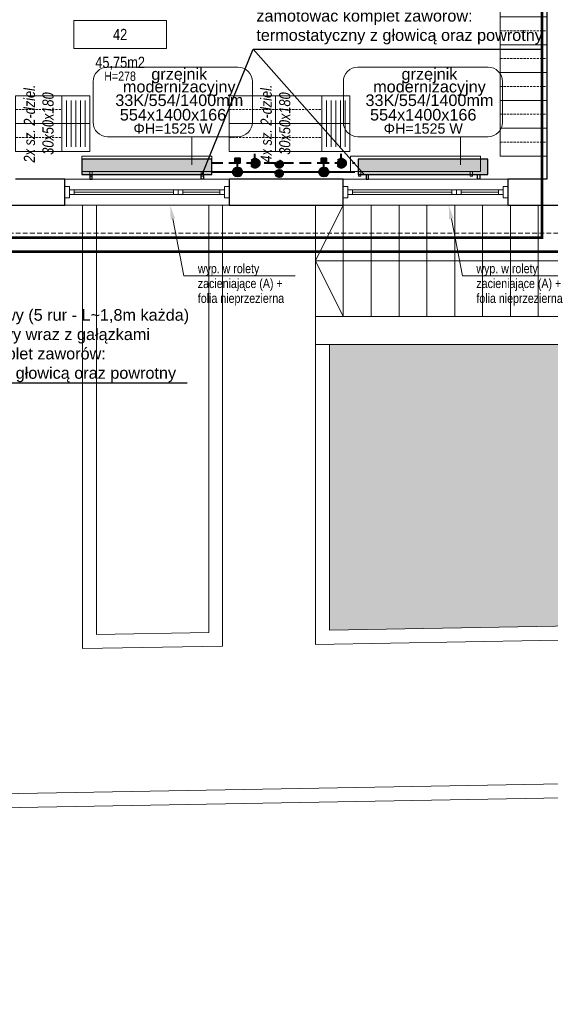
# Model space of a CAD drawing. Header units: millimetres. Extents: x 58673 to 77132, y 78327 to 116111.
# Tile 31 of 61: x 69883 to 70455, y 89828 to 90889. Entities that reach past the tile are written whole.
import ezdxf
from ezdxf import colors
from ezdxf.entities.mleader import LeaderData, LeaderLine
from ezdxf.enums import TextEntityAlignment as Align
from ezdxf.lldxf.tags import DXFTag
from ezdxf.math import Vec2, Vec3

# ---------------------------------------------------------------- set-up
doc = ezdxf.new("R2010")
doc.units = ezdxf.units.MM
doc.header["$MEASUREMENT"] = 0
for name, pattern in [('_xref_ACAD-LSN_dyspozytornia_PW_rzuty_14$0$DASHED', [19.05, 12.7, -6.35]), ('_xref_ACAD-LSN_dyspozytornia_PW_rzuty_14$0$HIDDEN2', [4.7625, 3.175, -1.5875]), ('DASHED', [19.05, 12.7, -6.35])]:
    doc.linetypes.add(name, pattern=pattern)
doc.layers.get('0').update_dxf_attribs({"lineweight": 9})
doc.layers.get('Defpoints').update_dxf_attribs({"lineweight": 9})
for name, color, linetype, lineweight in [('_xref_ACAD-LSN_dyspozytornia_PW_rzuty_14$0$A hatch', 250, 'Continuous', 5), ('_xref_ACAD-LSN_dyspozytornia_PW_rzuty_14$0$A okna wyposazenie', 250, 'Continuous', 9), ('_xref_ACAD-LSN_dyspozytornia_PW_rzuty_14$0$A okna zewnetrzne', 250, 'Continuous', 9), ('_xref_ACAD-LSN_dyspozytornia_PW_rzuty_14$0$A opis', 250, 'Continuous', 13), ('_xref_ACAD-LSN_dyspozytornia_PW_rzuty_14$0$A opis pom', 250, 'Continuous', 9), ('_xref_ACAD-LSN_dyspozytornia_PW_rzuty_14$0$A opis pom pow', 250, 'Continuous', 9), ('_xref_ACAD-LSN_dyspozytornia_PW_rzuty_14$0$A opis technologia', 250, 'Continuous', 13), ('_xref_ACAD-LSN_dyspozytornia_PW_rzuty_14$0$A widok', 250, 'Continuous', 9), ('_xref_ACAD-LSN_dyspozytornia_PW_rzuty_14$0$A widok wyżej', 250, '_xref_ACAD-LSN_dyspozytornia_PW_rzuty_14$0$DASHED', 9), ('_xref_ACAD-LSN_dyspozytornia_PW_rzuty_14$0$A wyposazenie meblowe', 250, 'Continuous', 9), ('_xref_ACAD-LSN_dyspozytornia_PW_rzuty_14$0$A zakres', 250, 'Continuous', 13), ('_xref_ACAD-LSN_dyspozytornia_PW_rzuty_14$0$A-Wall', 250, 'Continuous', 25), ('_xref_ACAD-LSN_dyspozytornia_PW_rzuty_14$0$IS grzejniki', 8, 'Continuous', 9), ('FL_co_powrót', 5, 'DASHED', 40), ('FL_co_zasilanie', 1, 'Continuous', 40), ('FL_opis_co', 7, 'Continuous', 25), ('xref', 8, 'Continuous', 9)]:
    doc.layers.add(name, color=color, linetype=linetype, lineweight=lineweight)
doc.layers.add('IS_Grzejnik_etykieta', color=7, linetype='Continuous', lineweight=5, true_color=0x000000)
doc.layers.add('IS_Grzejniki_Plan_rzut', color=7, linetype='SOLID', true_color=0x000000)
doc.styles.add('_xref_ACAD-LSN_dyspozytornia_PW_rzuty_14$0$Standard', font='ARIALN.TTF')
doc.styles.add('_xref_ACAD-LSN_dyspozytornia_PW_rzuty_14$0$STYL ASA', font='ARIALN.TTF')
doc.styles.add('Arial_____', font='arial.ttf')
doc.styles.get("Standard").update_dxf_attribs({"font": 'arial.ttf'})
tags = doc.linetypes.add('SOLID', pattern=[10, 10, 0]).pattern_tags.tags
tags[6:7] = [DXFTag(74, 4), DXFTag(75, 0), DXFTag(340, '0'), DXFTag(46, 0.0), DXFTag(50, 0.0), DXFTag(44, 0.0), DXFTag(45, 0.0)]
tags[4:5] = [DXFTag(74, 4), DXFTag(75, 0), DXFTag(340, '0'), DXFTag(46, 0.0), DXFTag(50, 0.0), DXFTag(44, 0.0), DXFTag(45, 0.0)]
doc.dimstyles.get("Standard").update_dxf_attribs({"dimtxt": 0.18, "dimasz": 0.18, "dimexe": 0.18, "dimexo": 0.0625, "dimgap": 0.09, "dimtad": 0, "dimtih": 1, "dimtoh": 1, "dimdec": 4, "dimzin": 0, "dimdsep": 46, "dimtxsty": 'Standard', "dimcen": 0.09, "dimadec": 0, "dimazin": 0, "dimtfac": 1, "dimtdec": 4, "dimtofl": 0, "dimtmove": 0, "dimatfit": 3, "dimfxl": 1, "dimtolj": 1, "dimtzin": 0, "dimarcsym": 0})

# ---------------------------------------------------------------- blocks, each defined once
blk = doc.blocks.new('_xref_ACAD-LSN_dyspozytornia_PW_rzuty_14$0$szafka dwudzielna 30x50x180')
blk.add_lwpolyline([(25, 15), (-25, 15), (-25, -15), (25, -15)], close=True)
at = {"linetype": '_xref_ACAD-LSN_dyspozytornia_PW_rzuty_14$0$HIDDEN2', "lineweight": 9, "ltscale": 0.75}
blk.add_lwpolyline([(-25, 0), (25, 0)], dxfattribs=at)
blk = doc.blocks.new('*U3967')
at = {"layer": '_xref_ACAD-LSN_dyspozytornia_PW_rzuty_14$0$A wyposazenie meblowe', "xscale": -1, "rotation": 90}
blk.add_blockref('_xref_ACAD-LSN_dyspozytornia_PW_rzuty_14$0$szafka dwudzielna 30x50x180', (0, 0), dxfattribs=at)
blk = doc.blocks.new('*U3968')
at = {"color": 0, "linetype": 'ByBlock', "lineweight": -2, "transparency": 16777216}
for p in [(0, 0), (30, 0)]:
    blk.add_blockref('*U3967', p, dxfattribs=at)
blk = doc.blocks.new('*U3969')
at = {"layer": '_xref_ACAD-LSN_dyspozytornia_PW_rzuty_14$0$A wyposazenie meblowe', "xscale": -1, "rotation": 90}
blk.add_blockref('_xref_ACAD-LSN_dyspozytornia_PW_rzuty_14$0$szafka dwudzielna 30x50x180', (0, 0), dxfattribs=at)
blk = doc.blocks.new('*U3970')
at = {"color": 0, "linetype": 'ByBlock', "lineweight": -2, "transparency": 16777216}
for p in [(0, 50), (30, 50), (0, 0), (30, 0)]:
    blk.add_blockref('*U3969', p, dxfattribs=at)
blk = doc.blocks.new('*U3977')
at = {"layer": '_xref_ACAD-LSN_dyspozytornia_PW_rzuty_14$0$A wyposazenie meblowe', "xscale": -1, "rotation": 90}
blk.add_blockref('_xref_ACAD-LSN_dyspozytornia_PW_rzuty_14$0$szafka dwudzielna 30x50x180', (0, 0), dxfattribs=at)
blk = doc.blocks.new('*U3978')
at = {"color": 0, "linetype": 'ByBlock', "lineweight": -2, "transparency": 16777216}
for p in [(0, 0), (30, 0), (60, 0), (90, 0), (120, 0), (150, 0), (180, 0), (210, 0), (240, 0), (270, 0), (300, 0), (330, 0), (360, 0), (390, 0), (420, 0), (450, 0)]:
    blk.add_blockref('*U3977', p, dxfattribs=at)
blk = doc.blocks.new('_xref_ACAD-LSN_dyspozytornia_PW_rzuty_14$0$lawka2')
blk.add_lwpolyline([(-30, 0), (30, 0), (30, 30), (-30, 30)], close=True)
at = {"lineweight": 9}
for points in [[(-25, 25), (25, 25)], [(-25, 20), (25, 20)], [(-25, 15), (25, 15)], [(-25, 10), (25, 10)], [(-25, 5), (25, 5)]]:
    blk.add_lwpolyline(points, dxfattribs=at)
at = {"layer": 'Defpoints'}
for points in [[(-30, 30), (0, 30), (0, 0), (-30, 0)], [(0, 30), (30, 30), (30, 0), (0, 0)]]:
    blk.add_lwpolyline(points, close=True, dxfattribs=at)
blk = doc.blocks.new('_xref_ACAD-LSN_dyspozytornia_PW_rzuty_14$0$blok do okna')
for points in [[(28.5, 2.5), (33.5, 2.5), (33.5, -2.5), (28.5, -2.5)], [(33.5, 2.5), (38.5, 2.5), (38.5, -2.5), (33.5, -2.5)]]:
    blk.add_lwpolyline(points, close=True)
for points in [[(-78.5, 0), (28.5, 0)], [(38.5, 0), (78.5, 0)]]:
    blk.add_lwpolyline(points)
blk = doc.blocks.new('_xref_ACAD-LSN_dyspozytornia_PW_rzuty_14$0$tag wn')
blk.add_lwpolyline([(-25, -7.5), (25, -7.5), (25, 7.5), (-25, 7.5)], close=True)
at = {"style": '_xref_ACAD-LSN_dyspozytornia_PW_rzuty_14$0$STYL ASA'}
blk.add_attdef('ROOM:NO', text='', height=6, dxfattribs=at).set_placement((0, 0), align=Align.MIDDLE_CENTER)
at = {"layer": '_xref_ACAD-LSN_dyspozytornia_PW_rzuty_14$0$A opis pom pow', "style": '_xref_ACAD-LSN_dyspozytornia_PW_rzuty_14$0$STYL ASA'}
blk.add_attdef('ROOM:AREA', text='', height=6, dxfattribs=at).set_placement((0, -15), align=Align.MIDDLE_CENTER)
blk = doc.blocks.new('zawór ts')
h = blk.add_hatch(color=256)
h.paths.add_polyline_path([(5, 0, 1), (-5, 0)])
edge = h.paths.add_edge_path()
edge.add_spline(control_points=[(-3.2, -3.8), (-1.1, -3.8), (1.1, -3.8), (3.2, -3.8)], knot_values=[0.691218, 0.691218, 0.691218, 0.691218, 0.820959, 0.820959, 0.820959, 0.820959], degree=3, periodic=0)
edge.add_arc((0, 0), 5, 310.1859, 360)
edge.add_line((5, 0), (-5, 0))
edge.add_arc((0, 0), 5, 180, 229.8141)
edge = h.paths.add_edge_path()
edge.add_spline(control_points=[(3.2, -3.8), (1.1, -3.8), (-1.1, -3.8), (-3.2, -3.8)], knot_values=[0.691218, 0.691218, 0.691218, 0.691218, 0.820959, 0.820959, 0.820959, 0.820959], degree=3, periodic=0)
edge.add_arc((0, 0), 5, 229.8141, 270)
edge.add_arc((0, 0), 5, 270, 310.1859)
blk.add_hatch(color=256).paths.add_polyline_path([(2.5, -15), (2.5, -10), (-2.5, -10), (-2.5, -15)])
at = {"linetype": 'ByBlock', "lineweight": -2}
blk.add_lwpolyline([(2.5, -10), (2.5, -15), (-2.5, -15), (-2.5, -10)], close=True, dxfattribs=at)
blk.add_polyline3d([(0, -5, 0), (0, -10, 0)], dxfattribs=at)
blk.add_circle((0, 0), 5, dxfattribs=at)
blk = doc.blocks.new('zawór p')
at = {"linetype": 'ByBlock', "lineweight": -2}
h = blk.add_hatch(color=256, dxfattribs=at)
h.paths.add_polyline_path([(-4.9, 0.8), (4.9, 0.8, 0.366406), (0, 5, 0.366406)])
h.paths.add_polyline_path([(5, -0.4), (-5, -0.4, 0.919375)])
h.paths.add_polyline_path([(5, 0, 0.041508), (4.9, 0.8), (-4.9, 0.8, 0.062557), (-5, -0.4), (5, -0.4, 0.020994)])
blk.add_polyline3d([(0, 5, 0), (0, 10, 0)], dxfattribs=at)
blk.add_circle((0, 0), 5, dxfattribs=at)
blk = doc.blocks.new('_xref_ACAD-LSN_dyspozytornia_PW_rzuty_14')
at = {"layer": '_xref_ACAD-LSN_dyspozytornia_PW_rzuty_14$0$A hatch', "transparency": 33554495}
h = blk.add_hatch(dxfattribs=at)
h.set_pattern_fill('GRASS', color=256, scale=4)
h.set_pattern_definition([(90, (0, 0), (-71.84205, 71.84205), [19.05, -124.6341]), (45, (0, 0), (-71.84205, 71.84205), [19.05, -82.55]), (135, (0, 0), (-71.84205, -71.84205), [19.05, -82.55])])
edge = h.paths.add_edge_path()
edge.add_spline(control_points=[(73831.5, 88934.7), (73821.4, 88950.9), (73811.2, 88967.1), (73777.9, 89019.7), (73754.3, 89055.7), (73718.4, 89105.4), (73707.4, 89120), (73684.5, 89148.7), (73672.7, 89162.8), (73654.4, 89183.4), (73648.1, 89190.1), (73632.7, 89206.4), (73623.4, 89215.8), (73602.5, 89235.9), (73590.9, 89246.5), (73522.6, 89306.1), (73459.4, 89350), (73322.2, 89426.9), (73248.2, 89459.9), (73070, 89523.2), (72963.1, 89549.8), (72743.3, 89584.7), (72630.3, 89593.1), (72404.9, 89591.7), (72292.4, 89581.9), (72113.1, 89551), (72044.1, 89535), (71910.9, 89495.5), (71846.7, 89472), (71725, 89417.5), (71667.5, 89386.5), (71560.8, 89317.1), (71511.7, 89278.7), (71449.3, 89219.1), (71431.8, 89201), (71407, 89172.8), (71399, 89163.2), (71383.4, 89143.8), (71375.9, 89133.9), (71359, 89110.8), (71349.9, 89097.5), (71316.2, 89045.2), (71294.2, 89004.5), (71248.1, 88905.3), (71225.8, 88845.3), (71186.7, 88721.6), (71169.7, 88657.8), (71142.4, 88545.8), (71131.5, 88498.1), (71120.5, 88450.3)], knot_values=[0, 0, 0, 0, 57.207065, 57.207065, 187.181956, 187.181956, 242.95388, 242.95388, 298.725803, 298.725803, 326.611765, 326.611765, 366.532108, 366.532108, 413.640335, 413.640335, 636.601339, 636.601339, 859.562342, 859.562342, 1147.4948, 1147.4948, 1435.427258, 1435.427258, 1723.359715, 1723.359715, 1909.892427, 1909.892427, 2096.425139, 2096.425139, 2282.95785, 2282.95785, 2469.490562, 2469.490562, 2547.228377, 2547.228377, 2586.097284, 2586.097284, 2624.966192, 2624.966192, 2675.594063, 2675.594063, 2819.436148, 2819.436148, 3012.724073, 3012.724073, 3206.011998, 3206.011998, 3347.114496, 3347.114496, 3347.114496, 3347.114496], degree=3, periodic=0)
edge.add_line((71120.5, 88450.3), (73831.5, 88934.7))
h.paths.add_polyline_path([(69699.2, 89521.8), (65252.1, 89442.8), (65252.1, 88327.2), (70701.7, 88327.2), (70701.7, 88536.9, 0.419422)])
h.paths.add_polyline_path([(66521.6, 90689.2), (65352.7, 90689.2), (65352.7, 90659.2), (65323.2, 90659.2), (65323.2, 90689.2), (65229.9, 90689.2), (65239.6, 90142.7), (66521.6, 90165.5)])
edge = h.paths.add_edge_path()
edge.add_line((67744.6, 90689.2), (68718.7, 90689.2))
edge.add_line((68718.7, 90689.2), (68718.7, 90265.3))
edge.add_arc((68483.7, 90265.3), 235, -15.0402, 0, ccw=False)
edge.add_line((68710.7, 90204.3), (67744.6, 90187.2))
edge.add_line((67744.6, 90187.2), (67744.6, 90689.2))
edge = h.paths.add_edge_path()
edge.add_line((69340.2, 90689.2), (69815.7, 90689.2))
edge.add_line((69815.7, 90689.2), (69815.7, 90223.9))
edge.add_line((69815.7, 90223.9), (69350.6, 90215.7))
edge.add_arc((69575.2, 90284.7), 235, 180, 197.0741, ccw=False)
edge.add_line((69340.2, 90284.7), (69340.2, 90689.2))
edge = h.paths.add_edge_path()
edge.add_line((70216.7, 90539.2), (71051.7, 90539.2))
edge.add_line((71051.7, 90539.2), (71051.7, 90689.2))
edge.add_line((71051.7, 90689.2), (71234.7, 90689.2))
edge.add_line((71234.7, 90689.2), (71234.7, 90313))
edge.add_arc((71169.7, 90313), 65, 271.0169, 360, ccw=False)
edge.add_line((71170.8, 90248), (70216.7, 90231.1))
edge.add_line((70216.7, 90231.1), (70216.7, 90539.2))
edge = h.paths.add_edge_path()
edge.add_line((72662.7, 90689.2), (72890.7, 90689.2))
edge.add_line((72890.7, 90689.2), (72890.7, 90659.2))
edge.add_line((72890.7, 90659.2), (72903.7, 90659.2))
edge.add_line((72903.7, 90659.2), (72901.8, 90108.7))
edge.add_arc((72897.7, 90343.7), 235, 180, 271.0169, ccw=False)
edge.add_line((72662.7, 90343.7), (72662.7, 90689.2))
at = {"layer": '_xref_ACAD-LSN_dyspozytornia_PW_rzuty_14$0$A hatch'}
for points in [[(69325.2, 90689.2), (69325.2, 90284.7, 0.419422), (69579.7, 90034.7), (71174.1, 90063, 0.409025), (71419.7, 90313), (71419.7, 90689.2)], [(69340.2, 90689.2), (69340.2, 90284.7, 0.419422), (69579.4, 90049.7), (71173.9, 90078, 0.409025), (71404.7, 90313), (71404.7, 90689.2)], [(70201.7, 90689.2), (70201.7, 90215.8), (71171.1, 90233, 0.409025), (71249.7, 90313), (71249.7, 90689.2)], [(70216.7, 90539.2), (70216.7, 90231.1), (71170.8, 90248, 0.409025), (71234.7, 90313), (71234.7, 90689.2)]]:
    blk.add_lwpolyline(points, format="xyb", dxfattribs=at)
for points in [[(69950.7, 90689.2), (69950.7, 90211.3), (70101.7, 90214), (70101.7, 90689.2)], [(69965.7, 90689.2), (69965.7, 90226.6), (70086.7, 90228.7), (70086.7, 90689.2)]]:
    blk.add_lwpolyline(points, dxfattribs=at)
at = {"layer": '_xref_ACAD-LSN_dyspozytornia_PW_rzuty_14$0$A okna zewnetrzne', "linetype": 'Continuous', "lineweight": 9}
for p, q in [((69931.7, 90717.2), (70108.7, 90717.2)), ((70231.7, 90717.2), (70408.7, 90717.2)), ((69941.7, 90700.7), (69941.7, 90705.7)), ((70098.7, 90700.7), (70098.7, 90705.7)), ((70241.7, 90700.7), (70241.7, 90705.7)), ((70398.7, 90700.7), (70398.7, 90705.7)), ((69931.7, 90689.2), (70108.7, 90689.2)), ((70231.7, 90689.2), (70408.7, 90689.2))]:
    blk.add_line(p, q, dxfattribs=at)
for points in [[(69936.7, 90709.2), (69931.7, 90709.2), (69931.7, 90697.2), (69936.7, 90697.2)], [(69936.7, 90700.7), (69936.7, 90705.7), (70103.7, 90705.7), (70103.7, 90700.7)], [(70103.7, 90709.2), (70108.7, 90709.2), (70108.7, 90697.2), (70103.7, 90697.2)], [(70236.7, 90709.2), (70231.7, 90709.2), (70231.7, 90697.2), (70236.7, 90697.2)], [(70236.7, 90700.7), (70236.7, 90705.7), (70403.7, 90705.7), (70403.7, 90700.7)], [(70403.7, 90709.2), (70408.7, 90709.2), (70408.7, 90697.2), (70403.7, 90697.2)]]:
    blk.add_lwpolyline(points, close=True, dxfattribs=at)
at = {"layer": '_xref_ACAD-LSN_dyspozytornia_PW_rzuty_14$0$A widok'}
for points in [[(70231.7, 90689.2), (70201.7, 90689.2), (70201.7, 90569.2), (70231.7, 90569.2)], [(70261.7, 90689.2), (70231.7, 90689.2), (70231.7, 90569.2), (70261.7, 90569.2)], [(70291.7, 90689.2), (70261.7, 90689.2), (70261.7, 90569.2), (70291.7, 90569.2)], [(70321.7, 90689.2), (70291.7, 90689.2), (70291.7, 90569.2), (70321.7, 90569.2)], [(70351.7, 90689.2), (70321.7, 90689.2), (70321.7, 90569.2), (70351.7, 90569.2)], [(70381.7, 90689.2), (70351.7, 90689.2), (70351.7, 90569.2), (70381.7, 90569.2)], [(70411.7, 90689.2), (70381.7, 90689.2), (70381.7, 90569.2), (70411.7, 90569.2)], [(70441.7, 90689.2), (70411.7, 90689.2), (70411.7, 90569.2), (70441.7, 90569.2)], [(70471.7, 90689.2), (70441.7, 90689.2), (70441.7, 90569.2), (70471.7, 90569.2)]]:
    blk.add_lwpolyline(points, close=True, dxfattribs=at)
for points in [[(71021.7, 90689.2), (71021.7, 90569.2), (70201.7, 90569.2), (70201.7, 90539.2), (71051.7, 90539.2), (71051.7, 90689.2)], [(70231.7, 90689.2), (70201.7, 90629.2), (70231.7, 90569.2)], [(70771.7, 90629.2), (70201.7, 90629.2)]]:
    blk.add_lwpolyline(points, dxfattribs=at)
at = {"layer": '_xref_ACAD-LSN_dyspozytornia_PW_rzuty_14$0$A widok wyżej', "linetype": '_xref_ACAD-LSN_dyspozytornia_PW_rzuty_14$0$DASHED', "lineweight": 9, "ltscale": 0.2}
for p, q in [((70108.7, 90717.2), (69931.7, 90717.2)), ((70408.7, 90717.2), (70231.7, 90717.2)), ((69931.7, 90689.2), (70108.7, 90689.2)), ((70231.7, 90689.2), (70408.7, 90689.2))]:
    blk.add_line(p, q, dxfattribs=at)
at = {"layer": '_xref_ACAD-LSN_dyspozytornia_PW_rzuty_14$0$A widok wyżej', "ltscale": 0.4}
blk.add_lwpolyline([(65352.7, 90659.2), (72855.7, 90659.2)], dxfattribs=at)
at = {"layer": '_xref_ACAD-LSN_dyspozytornia_PW_rzuty_14$0$A zakres', "linetype": '_xref_ACAD-LSN_dyspozytornia_PW_rzuty_14$0$DASHED', "transparency": 33554623, "const_width": 3}
for points in [[(67446.2, 92031.2), (67446.2, 90639.2), (72869.7, 90639.2), (72869.7, 92031.2)], [(68277.9, 92016.2), (68277.9, 91474.5), (68277.9, 91474.5), (68277.9, 91223.5), (68661.7, 91223.5), (68661.7, 90654.2), (70445.7, 90654.2), (70445.7, 91264), (70078.7, 91264), (70078.7, 91463.2), (69842.7, 91463.2), (69842.7, 92016.2)]]:
    blk.add_lwpolyline(points, close=True, dxfattribs=at)
at = {"layer": '_xref_ACAD-LSN_dyspozytornia_PW_rzuty_14$0$A-Wall', "linetype": 'Continuous', "lineweight": 25}
for p, q in [((70450.7, 91222.2), (70450.7, 90717.2)), ((69931.7, 90717.2), (69878.7, 90717.2)), ((69931.7, 90689.2), (69931.7, 90717.2)), ((70108.7, 90717.2), (70108.7, 90689.2)), ((70231.7, 90717.2), (70108.7, 90717.2)), ((70231.7, 90689.2), (70231.7, 90717.2)), ((70408.7, 90717.2), (70408.7, 90689.2)), ((70450.7, 90717.2), (70408.7, 90717.2)), ((69808.7, 90689.2), (69931.7, 90689.2)), ((70108.7, 90689.2), (70231.7, 90689.2)), ((70408.7, 90689.2), (70528.7, 90689.2))]:
    blk.add_line(p, q, dxfattribs=at)
at = {"layer": '_xref_ACAD-LSN_dyspozytornia_PW_rzuty_14$0$IS grzejniki'}
for p, q in [((70089.9, 90742.2), (69949.9, 90742.2)), ((69949.9, 90742.2), (69949.9, 90725.6)), ((70089.9, 90725.6), (70089.9, 90742.2)), ((70379.5, 90742.2), (70239.5, 90742.2)), ((70239.5, 90742.2), (70239.5, 90725.6)), ((70379.5, 90725.6), (70379.5, 90742.2)), ((69949.9, 90725.6), (70089.9, 90725.6)), ((69958.7, 90725.6), (69958.7, 90720.6)), ((69961.2, 90720.6), (69961.2, 90725.6)), ((70078.7, 90720.6), (70078.7, 90725.6)), ((70081.2, 90725.6), (70081.2, 90720.6)), ((70239.5, 90725.6), (70379.5, 90725.6)), ((70248.2, 90725.6), (70248.2, 90720.6)), ((70250.7, 90720.6), (70250.7, 90725.6)), ((70368.2, 90720.6), (70368.2, 90725.6)), ((70370.7, 90725.6), (70370.7, 90720.6)), ((69958.7, 90720.6), (69961.2, 90720.6)), ((70081.2, 90720.6), (70078.7, 90720.6)), ((70248.2, 90720.6), (70250.7, 90720.6)), ((70370.7, 90720.6), (70368.2, 90720.6))]:
    blk.add_line(p, q, dxfattribs=at)
at = {"rotation": 90.00000000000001}
for name, p in [('*U3978', (70425.7, 90757.2)), ('*U3968', (69903.7, 90762.2)), ('*U3970', (70183.7, 90762.2))]:
    blk.add_blockref(name, p, dxfattribs=at)
at = {"layer": '_xref_ACAD-LSN_dyspozytornia_PW_rzuty_14$0$A okna zewnetrzne', "linetype": 'Continuous', "lineweight": 9, "extrusion": (0, 0, -1), "zscale": -1, "rotation": 180}
for p in [(-70020.2, 90703.2), (-70320.2, 90703.2)]:
    blk.add_blockref('_xref_ACAD-LSN_dyspozytornia_PW_rzuty_14$0$blok do okna', p, dxfattribs=at)
at = {"layer": '_xref_ACAD-LSN_dyspozytornia_PW_rzuty_14$0$A opis pom', "linetype": 'Continuous', "lineweight": 9, "xscale": 2, "yscale": 2, "zscale": 2}
blk.add_blockref('_xref_ACAD-LSN_dyspozytornia_PW_rzuty_14$0$tag wn', (69991.3, 90873.2), dxfattribs=at).add_auto_attribs({'ROOM:NO': '42', 'ROOM:AREA': '45,75m2'})
at = {"layer": '_xref_ACAD-LSN_dyspozytornia_PW_rzuty_14$0$A wyposazenie meblowe', "rotation": 90.00000000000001}
for p in [(69958.7, 90777.2), (70238.7, 90777.2)]:
    blk.add_blockref('_xref_ACAD-LSN_dyspozytornia_PW_rzuty_14$0$lawka2', p, dxfattribs=at)
at = {"layer": '_xref_ACAD-LSN_dyspozytornia_PW_rzuty_14$0$A opis', "linetype": 'Continuous', "lineweight": 9, "insert": (69991.3, 90828.2), "char_height": 10, "attachment_point": 5, "style": '_xref_ACAD-LSN_dyspozytornia_PW_rzuty_14$0$Standard'}
blk.add_mtext_dynamic_manual_height_columns('\\A1;\\pxqc;H=278', width=72.748, gutter_width=1, heights=[0], dxfattribs=at)
at = {"layer": '_xref_ACAD-LSN_dyspozytornia_PW_rzuty_14$0$A opis technologia', "char_height": 12, "attachment_point": 5, "rotation": 90, "style": '_xref_ACAD-LSN_dyspozytornia_PW_rzuty_14$0$STYL ASA'}
for s, insert in [('\\pxqc;{\\fArial Narrow|b0|i1|c238|p34;2x sz. 2-dziel. 30x50x180}', (69903.7, 90777.2)), ('{\\fArial Narrow|b0|i1|c238|p34;4x sz. 2-dziel. 30x50x180}', (70158.7, 90777.2))]:
    blk.add_mtext_dynamic_manual_height_columns(s, width=141.308, gutter_width=1, heights=[0], dxfattribs=dict(at, insert=insert))
at = {"layer": '_xref_ACAD-LSN_dyspozytornia_PW_rzuty_14$0$A okna wyposazenie', "linetype": 'Continuous', "lineweight": 9}
ml = blk.add_multileader_mtext('Standard', dxfattribs=at)
ml.set_content('wyp. w rolety zacieniające (A) + folia nieprzezierna', color=256, style='_xref_ACAD-LSN_dyspozytornia_PW_rzuty_14$0$STYL ASA')
ml.set_leader_properties()
ml.build(insert=Vec2(0, 0))
ml.multileader.update_dxf_attribs({"text_left_attachment_type": 6, "text_right_attachment_type": 6, "dogleg_length": 3, "arrow_head_size": 15})
ctx = ml.context
ctx.base_point, ctx.char_height, ctx.arrow_head_size, ctx.landing_gap_size, ctx.plane_origin = Vec3(70065, 90613.1), 10, 15, 10, Vec3(69780.8, 90119.7)
ctx.left_attachment, ctx.right_attachment = 6, 6
notes = []
notes.append((ctx, [(0, (1, 1, 0), (70060, 90613.1), (1, 0), 4.99, [(0, [(70045.2, 90689.2)], 0, [])])]))
ctx.mtext.insert, ctx.mtext.width, ctx.mtext.line_spacing_factor, ctx.mtext.flow_direction = Vec3(70075, 90625.9), 103.629, 0.96, 5
ml = blk.add_multileader_mtext('Standard', dxfattribs=at)
ml.set_content('wyp. w rolety zacieniające (A) + folia nieprzezierna', color=256, style='_xref_ACAD-LSN_dyspozytornia_PW_rzuty_14$0$STYL ASA')
ml.set_leader_properties()
ml.build(insert=Vec2(0, 0))
ml.multileader.update_dxf_attribs({"text_left_attachment_type": 6, "text_right_attachment_type": 6, "dogleg_length": 3, "arrow_head_size": 15})
ctx = ml.context
ctx.base_point, ctx.char_height, ctx.arrow_head_size, ctx.landing_gap_size, ctx.plane_origin = Vec3(70365, 90613.1), 10, 15, 10, Vec3(70080.8, 90119.7)
ctx.left_attachment, ctx.right_attachment = 6, 6
notes.append((ctx, [(0, (1, 1, 0), (70360, 90613.1), (1, 0), 4.99, [(0, [(70345.2, 90689.2)], 0, [])])]))
ctx.mtext.insert, ctx.mtext.width, ctx.mtext.line_spacing_factor, ctx.mtext.flow_direction = Vec3(70375, 90625.9), 103.629, 0.96, 5
for ctx, leaders in notes:
    for number, flags, end, landing, length, lines in leaders:
        leader = LeaderData()
        leader.index, (leader.has_last_leader_line, leader.has_dogleg_vector, leader.attachment_direction) = number, flags
        leader.last_leader_point, leader.dogleg_vector, leader.dogleg_length = Vec3(end), Vec3(landing), length
        for number, points, colour, breaks in lines:
            line = LeaderLine()
            line.index, line.vertices, line.color, line.breaks = number, Vec3.list(points), colors.encode_raw_color(colour), breaks
            leader.lines.append(line)
        ctx.leaders.append(leader)

msp = doc.modelspace()

# ---------------------------------------------------------------- block references
at = {"layer": 'xref'}
msp.add_blockref('_xref_ACAD-LSN_dyspozytornia_PW_rzuty_14', (0, 0), dxfattribs=at)

# ---------------------------------------------------------------- next in the draw order: hatches: boundary and pattern name
at = {"layer": 'FL_co_powrót'}
msp.add_hatch(color=256, dxfattribs=at).paths.add_polyline_path([(70166.685, 90733.407, -1), (70158.685, 90733.407, -1)])
at = {"layer": 'FL_co_zasilanie'}
msp.add_hatch(color=256, dxfattribs=at).paths.add_polyline_path([(70166.685, 90723.407, -1), (70158.685, 90723.407, -1)])
at = {"layer": 'IS_Grzejniki_Plan_rzut'}
for points in [[(69949.91, 90722.22), (70089.91, 90722.22), (70089.91, 90738.82), (69949.91, 90738.82)], [(70247.5, 90722.22), (70387.5, 90722.22), (70387.5, 90738.82), (70247.5, 90738.82)]]:
    msp.add_hatch(color=8, dxfattribs=at).paths.add_polyline_path(points)

# ---------------------------------------------------------------- next in the draw order: linework, layer by layer
at = {"layer": 'FL_co_powrót'}
msp.add_line((70089.274, 90735), (70244, 90735), dxfattribs=at)
msp.add_circle((70162.685, 90733.407), 4, dxfattribs=at)
at = {"layer": 'FL_co_zasilanie'}
msp.add_line((70089.9, 90725), (70244, 90725), dxfattribs=at)
msp.add_circle((70162.685, 90723.407), 4, dxfattribs=at)
at = {"layer": 'FL_opis_co'}
msp.add_line((70134.525, 90857.375), (70254.104, 90722.22), dxfattribs=at)
at = {"layer": 'IS_Grzejnik_etykieta'}
for p, q in [((70068.573, 90732.72), (70068.573, 90762.911)), ((70357.86, 90732.72), (70357.86, 90762.911))]:
    msp.add_line(p, q, dxfattribs=at)
for points in [[(69977.86, 90762.911), (70118.073, 90762.911, 0.41421356), (70133.698, 90778.536), (70133.698, 90822.374, 0.41421356), (70118.073, 90837.999), (69977.86, 90837.999, 0.41421356), (69962.235, 90822.374), (69962.235, 90778.536, 0.41421356)], [(70247.36, 90762.911), (70387.573, 90762.911, 0.41421356), (70403.198, 90778.536), (70403.198, 90822.374, 0.41421356), (70387.573, 90837.999), (70247.36, 90837.999, 0.41421356), (70231.735, 90822.374), (70231.735, 90778.536, 0.41421356)]]:
    msp.add_lwpolyline(points, format="xyb", close=True, dxfattribs=at)
at = {"layer": 'IS_Grzejniki_Plan_rzut', "lineweight": 30}
for p, q in [((70089.91, 90738.82), (69949.91, 90738.82)), ((69949.91, 90738.82), (69949.91, 90722.22)), ((70089.91, 90722.22), (70089.91, 90738.82)), ((70387.5, 90738.82), (70247.5, 90738.82)), ((70247.5, 90738.82), (70247.5, 90722.22)), ((70387.5, 90722.22), (70387.5, 90738.82)), ((69949.91, 90722.22), (70089.91, 90722.22)), ((69949.91, 90722.22), (69949.91, 90722.22)), ((69958.66, 90722.22), (69958.66, 90717.22)), ((69958.66, 90717.22), (69961.16, 90717.22)), ((69961.16, 90717.22), (69961.16, 90722.22)), ((70078.66, 90717.22), (70078.66, 90722.22)), ((70081.16, 90717.22), (70078.66, 90717.22)), ((70081.16, 90722.22), (70081.16, 90717.22)), ((70247.5, 90722.22), (70387.5, 90722.22)), ((70247.5, 90722.22), (70247.5, 90722.22)), ((70256.25, 90722.22), (70256.25, 90717.22)), ((70256.25, 90717.22), (70258.75, 90717.22)), ((70258.75, 90717.22), (70258.75, 90722.22)), ((70376.25, 90717.22), (70376.25, 90722.22)), ((70378.75, 90717.22), (70376.25, 90717.22)), ((70378.75, 90722.22), (70378.75, 90717.22))]:
    msp.add_line(p, q, dxfattribs=at)

# ---------------------------------------------------------------- next in the draw order: block references
at = {"layer": 'FL_co_powrót'}
for p in [(70136.535, 90734.47), (70229.535, 90734.47)]:
    msp.add_blockref('zawór p', p, dxfattribs=at)
at = {"layer": 'FL_co_zasilanie', "rotation": 180}
for p in [(70117.809, 90725), (70210.809, 90725)]:
    msp.add_blockref('zawór ts', p, dxfattribs=at)

# ---------------------------------------------------------------- next in the draw order: texts
at = {"layer": 'FL_opis_co', "char_height": 12.5, "attachment_point": 7}
for s, insert in [('\\fArial|b0|i0|c238;ist. grzejnik z rur ożebrowowanych \\Ptypu favier (2 rury - L~1,5m każda) \\Pwymienić na nowy wraz z gałązkami \\Pzamotować komplet zaworów: \\Ptermostatyczny z głowicą oraz powrotny', (70138, 90862.5)), ('\\fArial|b0|i0|c238;ist. grzejnik rurowy (5 rur - L~1,8m każda)\\Pwymienić na nowy wraz z gałązkami \\Pzamotować komplet zaworów: \\Ptermostatyczny z głowicą oraz powrotny', (69743, 90498.375))]:
    msp.add_mtext(s, dxfattribs=dict(at, insert=insert))
at = {"layer": 'IS_Grzejnik_etykieta', "color": 18, "true_color": 0x000000, "transparency": 33554687, "style": 'Arial_____'}
for s, p in [('grzejnik', (70054.988, 90820.569)), ('grzejnik', (70324.488, 90820.569)), ('modernizacyjny', (70054.988, 90807.01)), ('modernizacyjny', (70324.488, 90807.01)), ('33K/554/1400mm', (70054.988, 90792.326)), ('33K/554/1400mm', (70324.488, 90792.326))]:
    msp.add_text(s, height=12.5, dxfattribs=at).set_placement(p, align=Align.BOTTOM_CENTER)
for s, height, p in [('554x1400x166', 12.5, (70048.263, 90792.95)), ('554x1400x166', 12.5, (70317.763, 90792.95)), ('ΦH=1525 W', 11, (70048.263, 90777.325)), ('ΦH=1525 W', 11, (70317.763, 90777.325))]:
    msp.add_text(s, height=height, dxfattribs=at).set_placement(p, align=Align.TOP_CENTER)

# ---------------------------------------------------------------- next in the draw order: leaders
at = {"layer": 'FL_opis_co', "annotation_type": 0, "has_hookline": 1, "hookline_direction": 0}
for points, text_width in [([(70079.564, 90722.22), (70134.525, 90857.375), (70137.025, 90857.375)], 307.9), ([(69655.89, 90722.22), (69739.875, 90497.75), (69742.375, 90497.75)], 320.613)]:
    msp.add_leader(points, dimstyle='Standard', override={"dimtxt": 2.5, "dimasz": 2.5, "dimexe": 1.25, "dimexo": 0.625, "dimgap": 0.625, "dimtad": 1, "dimtih": 0, "dimtoh": 0, "dimdec": 2, "dimzin": 8, "dimdsep": 44, "dimcen": 2.5, "dimtdec": 2, "dimtofl": 1, "dimldrblk": 'None', "dimtolj": 0, "dimtzin": 8}, dxfattribs=dict(at, text_width=text_width))

doc.saveas('drawing.dxf')
